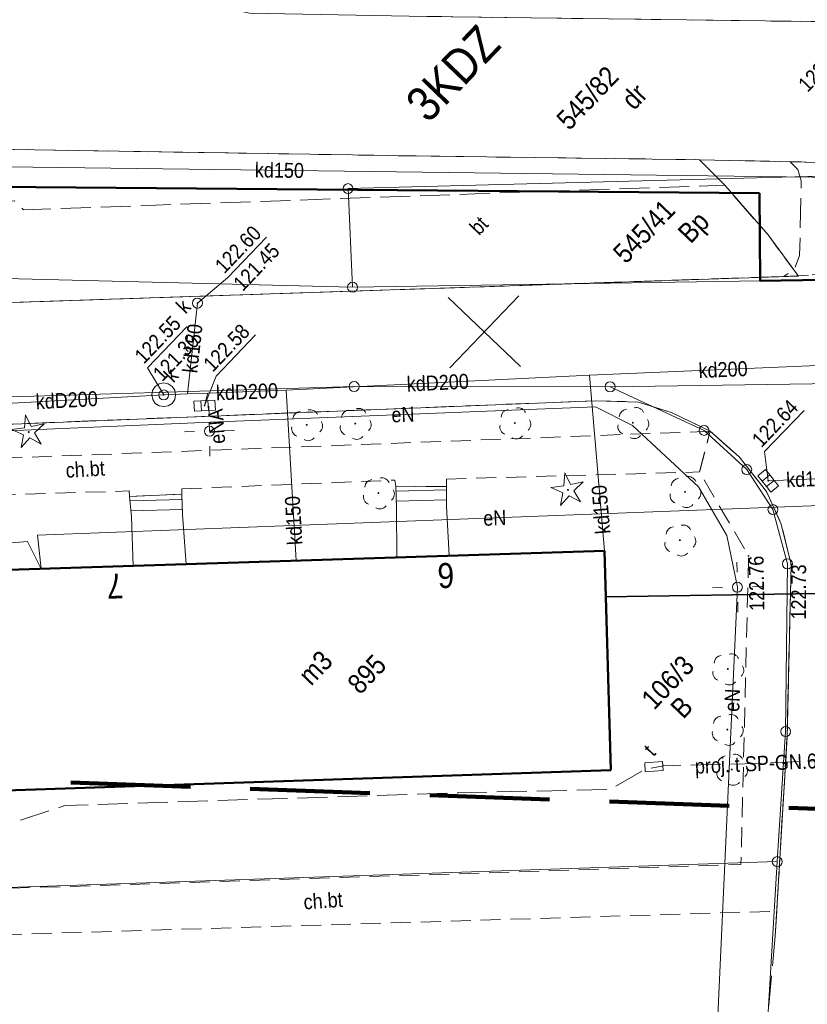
# Model space of a CAD drawing. Extents: x 0 to 6443539, y 0 to 5655063.
# Tile 58 of 64: x 6441197 to 6441237, y 5654780 to 5654830. Entities that reach past the tile are written whole.
import ezdxf
from ezdxf.enums import TextEntityAlignment as Align

# ---------------------------------------------------------------- set-up
doc = ezdxf.new("R2010")
doc.units = 0
doc.header["$MEASUREMENT"] = 0
for name, pattern in [('1.0_0.5', [1.5, 1, -0.5]), ('1.5_0.5', [2, 1.5, -0.5]), ('2', [0.9, 0.6, -0.3]), ('219-500', [0]), ('PRZER3-1', [4, 3, -1])]:
    doc.linetypes.add(name, pattern=pattern)
doc.layers.get('0').update_dxf_attribs({"color": 2, "linetype": 'CONTINUOUS', "lineweight": 5})
for name, color, linetype in [('202-punkt graniczny', 7, 'CONTINUOUS'), ('210-oznaczenie konturu użytku gruntowego', 7, 'CONTINUOUS'), ('211-numer działki ewidencyjnej', 7, 'CONTINUOUS'), ('218-kontur użytku gruntowego', 7, 'CONTINUOUS'), ('219-działka ewidencyjna', 7, 'CONTINUOUS'), ('238-Punkt adresowy budynku', 7, 'CONTINUOUS'), ('312-budynek ewidencyjny', 7, 'CONTINUOUS'), ('312-oznaczenie budynku ewidencyjnego', 7, 'CONTINUOUS'), ('312-oznaczenie budynku ewidencyjnego-Atr117', 7, 'CONTINUOUS'), ('352-schody', 7, 'CONTINUOUS'), ('chodnik', 7, 'CONTINUOUS'), ('chodnik-Atr17', 7, 'CONTINUOUS'), ('drzewo iglaste', 7, 'CONTINUOUS'), ('drzewo liściaste', 7, 'CONTINUOUS'), ('jezdnia', 7, 'CONTINUOUS'), ('komora podziemna', 7, 'CONTINUOUS'), ('kratka ściekowa', 7, 'CONTINUOUS'), ('krawężnik', 7, 'CONTINUOUS'), ('latarnia', 7, 'CONTINUOUS'), ('obszar utwardzony', 7, 'CONTINUOUS'), ('obszar utwardzony-Atr17', 7, 'CONTINUOUS'), ('pikieta sztuczna', 7, 'CONTINUOUS'), ('pikieta sztuczna-Atr2', 7, 'CONTINUOUS'), ('przewód elektroenergetyczny podziemny', 7, 'CONTINUOUS'), ('przewód elektroenergetyczny podziemny-Atr1', 7, 'CONTINUOUS'), ('przewód kanalizacyjny', 7, 'CONTINUOUS'), ('przewód kanalizacyjny-Atr1', 7, 'CONTINUOUS'), ('przewód telekomunikacyjny podziemny - ob. projektowany', 7, 'CONTINUOUS'), ('przewód telekomunikacyjny podziemny - ob. projektowany-Atr1', 7, 'CONTINUOUS'), ('rzedna', 7, 'CONTINUOUS'), ('rzedna-Atr2', 7, 'CONTINUOUS'), ('rzedna-Atr3', 7, 'CONTINUOUS'), ('szafa telekomunikacyjna lub kontener - ob. projektowany', 7, 'CONTINUOUS'), ('szafa telekomunikacyjna lub kontener - ob. projektowany-Atr17', 7, 'CONTINUOUS'), ('właz do komory lub kanału - okrągły', 7, 'CONTINUOUS'), ('właz do komory lub kanału - okrągły-Atr17', 7, 'CONTINUOUS'), ('Zakres', 7, 'CONTINUOUS')]:
    doc.layers.add(name, color=color, linetype=linetype)
doc.layers.add('z - MPZT', color=121, linetype='PRZER3-1', lineweight=18)
doc.layers.add('z -kartowanie', color=1, linetype='CONTINUOUS', lineweight=5)
doc.styles.add('MapaZas', font='geodezja.shx', dxfattribs={"width": 0.9})
doc.linetypes.add('NLZ', pattern='A,3,-1,[35,msgB.shx,S=0.008,R=0,X=-0.5,Y=0],3', length=7)
doc.linetypes.add('OLZ', pattern='A,3,-1,[36,msgB.shx,S=0.008,R=0,X=-0.5,Y=0],3', length=7)

# ---------------------------------------------------------------- blocks, each defined once
blk = doc.blocks.new('202')
at = {"color": 0, "linetype": 'Continuous', "lineweight": 0}
blk.add_circle((0, 0), 0.25, dxfattribs=at)
blk = doc.blocks.new('OP021')
at = {"linetype": 'Continuous', "lineweight": 13}
h = blk.add_hatch(color=0, dxfattribs=at)
edge = h.paths.add_edge_path()
edge.add_arc((0, 0), 0.05, 0, 360)
at = {"color": 0, "linetype": 'Continuous', "lineweight": 13}
for centre, start, end in [((0, 0.4), 49.272, 130.728), ((-0.38, 0.124), 121.308, 202.548), ((0.38, 0.124), 337.452, 58.692), ((-0.235, -0.324), 193.221, 274.871), ((0.235, -0.324), 265.129, 346.779)]:
    blk.add_arc(centre, 0.4, start, end, dxfattribs=at)
blk = doc.blocks.new('PW01')
at = {"linetype": 'Continuous', "lineweight": 13}
h = blk.add_hatch(color=0, dxfattribs=at)
edge = h.paths.add_edge_path()
edge.add_arc((0, 0), 0.045, 0, 360)
blk = doc.blocks.new('SM01')
at = {"color": 0, "linetype": 'Continuous', "lineweight": 13}
for p, q in [((-0.53, 0.531), (-0.883, 0.884)), ((0.531, 0.531), (0.884, 0.884)), ((-0.53, -0.53), (-0.883, -0.883)), ((0.531, -0.53), (0.884, -0.883))]:
    blk.add_line(p, q, dxfattribs=at)
blk.add_circle((0, 0), 0.25, dxfattribs=at)
blk = doc.blocks.new('US05')
at = {"color": 0, "linetype": 'Continuous', "lineweight": 13}
for p, q in [((-0.525, -0.25), (-0.525, 0.25)), ((-0.525, 0.25), (-0.175, 0.25)), ((-0.175, -0.25), (-0.175, 0.25)), ((-0.175, 0.25), (0.175, 0.25)), ((0.175, -0.25), (0.175, 0.25)), ((0.175, 0.25), (0.525, 0.25)), ((0.525, -0.25), (0.525, 0.25)), ((-0.525, -0.25), (-0.175, -0.25)), ((-0.175, -0.25), (0.175, -0.25)), ((0.175, -0.25), (0.525, -0.25))]:
    blk.add_line(p, q, dxfattribs=at)
blk = doc.blocks.new('US22')
at = {"color": 0, "linetype": 'Continuous', "lineweight": 13}
blk.add_circle((0, 0), 0.25, dxfattribs=at)
blk = doc.blocks.new('OP011')
at = {"linetype": 'Continuous', "lineweight": 13}
h = blk.add_hatch(color=0, dxfattribs=at)
edge = h.paths.add_edge_path()
edge.add_arc((0, 0), 0.05, 0, 360)
at = {"color": 0, "linetype": 'Continuous', "lineweight": 13}
for p, q in [((-0.283, 0.093), (-0.512, 0.706)), ((-0.512, 0.706), (0, 0.299)), ((0, 0.299), (0.512, 0.706)), ((0.512, 0.706), (0.283, 0.093)), ((-0.828, -0.268), (-0.283, 0.093)), ((0.283, 0.093), (0.828, -0.268)), ((-0.175, -0.24), (-0.828, -0.268)), ((0, -0.87), (-0.175, -0.24)), ((0.175, -0.24), (0, -0.87)), ((0.828, -0.268), (0.175, -0.24))]:
    blk.add_line(p, q, dxfattribs=at)

msp = doc.modelspace()

# ---------------------------------------------------------------- linework, layer by layer
at = {"color": 0, "lineweight": 13}
for p, q in [((6441222.297, 5654812.246), (6441218.685, 5654815.704)), ((6441222.297, 5654812.246), (6441218.685, 5654815.704)), ((6441218.762, 5654812.169), (6441222.22, 5654815.781)), ((6441218.762, 5654812.169), (6441222.22, 5654815.781))]:
    msp.add_line(p, q, dxfattribs=at)
at = {"layer": '218-kontur użytku gruntowego', "color": 3, "linetype": 'Continuous', "lineweight": 13, "flags": 128}
for points in [[(6441254.601, 5654822.225), (6441213.659, 5654821.154)], [(6441213.659, 5654821.154), (6441254.601, 5654822.225)], [(6441213.659, 5654821.154), (6441213.886, 5654816.215)], [(6441213.886, 5654816.215), (6441213.659, 5654821.154)], [(6441213.886, 5654816.215), (6441254.802, 5654816.854)], [(6441254.802, 5654816.854), (6441213.886, 5654816.215)], [(6441213.965, 5654811.238), (6441192.924, 5654810.605)], [(6441192.924, 5654810.605), (6441213.965, 5654811.238)], [(6441226.789, 5654811.226), (6441213.965, 5654811.238)], [(6441213.965, 5654811.238), (6441226.789, 5654811.226)], [(6441231.497, 5654809.043), (6441226.789, 5654811.226)], [(6441226.789, 5654811.226), (6441231.497, 5654809.043)], [(6441233.633, 5654807.081), (6441231.497, 5654809.043)], [(6441231.497, 5654809.043), (6441233.633, 5654807.081)], [(6441234.949, 5654805.073), (6441233.633, 5654807.081)], [(6441233.633, 5654807.081), (6441234.949, 5654805.073)], [(6441235.673, 5654802.358), (6441234.949, 5654805.073)], [(6441234.949, 5654805.073), (6441235.673, 5654802.358)], [(6441235.586, 5654793.954), (6441235.673, 5654802.358)], [(6441235.673, 5654802.358), (6441235.586, 5654793.954)], [(6441235.162, 5654787.438), (6441235.586, 5654793.954)], [(6441235.586, 5654793.954), (6441235.162, 5654787.438)], [(6441233.55, 5654760.626), (6441235.162, 5654787.438)], [(6441235.162, 5654787.438), (6441233.55, 5654760.626)]]:
    msp.add_lwpolyline(points, dxfattribs=at)
at = {"layer": '219-działka ewidencyjna', "color": 3, "linetype": '219-500', "lineweight": 13, "flags": 128}
for points in [[(6441254.601, 5654822.225), (6441213.659, 5654821.154)], [(6441213.886, 5654816.215), (6441213.659, 5654821.154)], [(6441213.886, 5654816.215), (6441130.262, 5654818.301)], [(6441213.886, 5654816.215), (6441254.802, 5654816.854)], [(6441213.965, 5654811.238), (6441192.924, 5654810.605)], [(6441226.789, 5654811.226), (6441213.965, 5654811.238)], [(6441249.294, 5654811.565), (6441226.789, 5654811.226)], [(6441226.789, 5654811.226), (6441231.497, 5654809.043)], [(6441231.497, 5654809.043), (6441233.633, 5654807.081)], [(6441233.633, 5654807.081), (6441234.949, 5654805.073)], [(6441234.949, 5654805.073), (6441235.673, 5654802.358)], [(6441235.673, 5654802.358), (6441235.586, 5654793.954)], [(6441235.162, 5654787.438), (6441235.586, 5654793.954)], [(6441193.64, 5654786.05), (6441235.162, 5654787.438)], [(6441235.162, 5654787.438), (6441233.55, 5654760.626)]]:
    msp.add_lwpolyline(points, dxfattribs=at)
at = {"layer": '312-budynek ewidencyjny', "color": 7, "linetype": 'Continuous', "lineweight": 50, "flags": 128}
for points in [[(6441195.048, 5654802.008), (6441226.507, 5654803.008)], [(6441226.507, 5654803.008), (6441226.823, 5654792.017)], [(6441226.823, 5654792.017), (6441195.492, 5654790.963)]]:
    msp.add_lwpolyline(points, dxfattribs=at)
at = {"layer": '352-schody', "color": 7, "linetype": 'Continuous', "lineweight": 13, "flags": 128}
for points in [[(6441216.061, 5654806.241), (6441218.594, 5654806.225), (6441218.586, 5654805.249), (6441218.732, 5654802.769), (6441216.103, 5654802.684), (6441216.092, 5654805.159)], [(6441216.061, 5654806.241), (6441218.594, 5654806.225), (6441218.586, 5654805.249), (6441218.732, 5654802.769), (6441216.103, 5654802.684), (6441216.092, 5654805.159)], [(6441202.719, 5654805.739), (6441205.34, 5654805.846), (6441205.369, 5654804.835), (6441205.544, 5654802.342), (6441202.893, 5654802.249), (6441202.805, 5654804.716)], [(6441202.719, 5654805.739), (6441205.34, 5654805.846), (6441205.369, 5654804.835), (6441205.544, 5654802.342), (6441202.893, 5654802.249), (6441202.805, 5654804.716)]]:
    msp.add_lwpolyline(points, close=True, dxfattribs=at)
for points in [[(6441216.068, 5654805.99), (6441218.593, 5654806.062)], [(6441205.348, 5654805.585), (6441202.738, 5654805.509)], [(6441216.082, 5654805.491), (6441218.589, 5654805.562)], [(6441205.363, 5654805.085), (6441202.78, 5654805.011)]]:
    msp.add_lwpolyline(points, dxfattribs=at)
at = {"layer": 'chodnik', "color": 7, "linetype": '1.0_0.5', "lineweight": 13}
for p, q in [((6441231.802, 5654809), (6441171.839, 5654806.718)), ((6441231.273, 5654806.959), (6441231.802, 5654809)), ((6441218.585, 5654806.606), (6441231.273, 5654806.959)), ((6441205.335, 5654806.114), (6441216.012, 5654806.551)), ((6441216.012, 5654806.551), (6441216.061, 5654806.241)), ((6441216.061, 5654806.241), (6441218.594, 5654806.225)), ((6441218.594, 5654806.225), (6441218.585, 5654806.606)), ((6441193.008, 5654805.72), (6441202.699, 5654806.008)), ((6441202.699, 5654806.008), (6441202.719, 5654805.739)), ((6441202.719, 5654805.739), (6441205.34, 5654805.846)), ((6441205.34, 5654805.846), (6441205.335, 5654806.114))]:
    msp.add_line(p, q, dxfattribs=at)
at = {"layer": 'chodnik', "color": 7, "linetype": '1.0_0.5', "lineweight": 13, "flags": 128}
msp.add_lwpolyline([(6441233.251, 5654807.723), (6441231.802, 5654809), (6441231.273, 5654806.959), (6441233.727, 5654802.755), (6441233.347, 5654787.292), (6441193.535, 5654785.998), (6441193.008, 5654805.72), (6441190.797, 5654804.279), (6441191.372, 5654786.574), (6441170.717, 5654786.027), (6441168.952, 5654787.192), (6441169.063, 5654783.707), (6441191.425, 5654784.446), (6441192.331, 5654765.164), (6441199.253, 5654760.031), (6441200.954, 5654761.199), (6441194.163, 5654766.442), (6441193.57, 5654783.693), (6441235.138, 5654784.955), (6441235.656, 5654793.68), (6441235.865, 5654802.327), (6441235.368, 5654804.339), (6441234.618, 5654805.985)], close=True, dxfattribs=at)
at = {"layer": 'jezdnia', "color": 7, "linetype": '1.5_0.5', "lineweight": 13}
for points in [[(6441272.347, 5654829.038), (6441217.602, 5654829.784)], [(6441153.366, 5654823.66), (6441168.178, 5654823.571), (6441217.068, 5654822.791), (6441231.274, 5654822.604)], [(6441231.274, 5654822.604), (6441235.817, 5654822.504), (6441243.48, 5654822.324), (6441244.329, 5654822.314), (6441248.566, 5654822.286), (6441249.5, 5654822.277), (6441254.444, 5654822.279), (6441272.347, 5654822.022)], [(6441240.469, 5654754.671), (6441240.998, 5654768.793), (6441241.097, 5654771.716), (6441241.349, 5654781.942), (6441241.434, 5654784.865), (6441241.935, 5654802.55), (6441242.239, 5654804.53), (6441243.369, 5654807.547), (6441243.399, 5654809.414), (6441243.471, 5654815.244), (6441242.709, 5654815.489), (6441242.406, 5654816.098), (6441242.397, 5654817.159), (6441235.489, 5654816.754)], [(6441235.489, 5654816.754), (6441215.777, 5654816.08), (6441165.102, 5654814.402), (6441163.965, 5654814.342), (6441161.873, 5654814.282), (6441138.33, 5654813.829)], [(6441156.845, 5654808.048), (6441159.05, 5654807.46), (6441160.926, 5654806.383), (6441171.839, 5654806.718), (6441173.548, 5654807.823), (6441175.605, 5654808.511), (6441226.054, 5654810.531), (6441228.22, 5654810.465), (6441229.907, 5654809.928), (6441231.802, 5654809), (6441233.251, 5654807.723), (6441234.618, 5654805.985), (6441235.368, 5654804.339), (6441235.865, 5654802.327), (6441235.656, 5654793.68), (6441235.138, 5654784.955), (6441235.066, 5654783.708), (6441234.476, 5654777.295), (6441233.728, 5654761.563), (6441233.664, 5654760.571), (6441228.839, 5654759.045), (6441228.596, 5654754.671)]]:
    msp.add_lwpolyline(points, dxfattribs=at)
at = {"layer": 'jezdnia', "color": 7, "linetype": '1.5_0.5', "lineweight": 13, "flags": 128}
msp.add_lwpolyline([(6441235.817, 5654822.504), (6441236.2, 5654822.11), (6441236.368, 5654821.547), (6441236.286, 5654817.804), (6441236.012, 5654817.098), (6441235.489, 5654816.754), (6441242.397, 5654817.159), (6441242.538, 5654821.412), (6441242.779, 5654822.068), (6441243.48, 5654822.324)], close=True, dxfattribs=at)
at = {"layer": 'komora podziemna', "color": 32, "linetype": 'Continuous', "lineweight": 13, "flags": 128}
msp.add_lwpolyline([(6441204.655, 5654811.376), (6441204.849, 5654811.246), (6441204.98, 5654811.05), (6441205.02, 5654810.832), (6441204.976, 5654810.598), (6441204.853, 5654810.397), (6441204.65, 5654810.272), (6441204.432, 5654810.232), (6441204.205, 5654810.27), (6441204.004, 5654810.393), (6441203.88, 5654810.595), (6441203.832, 5654810.82), (6441203.87, 5654811.048), (6441204, 5654811.241), (6441204.195, 5654811.373), (6441204.42, 5654811.42)], close=True, dxfattribs=at)
at = {"layer": 'krawężnik', "color": 7, "linetype": 'Continuous', "lineweight": 13}
msp.add_lwpolyline([(6441272.347, 5654829.073), (6441217.602, 5654829.784), (6441208.722, 5654829.952), (6441208.331, 5654830.035), (6441207.94, 5654830.147), (6441207.562, 5654830.288), (6441207.191, 5654830.449), (6441206.84, 5654830.633), (6441206.496, 5654830.852), (6441206.173, 5654831.078), (6441205.856, 5654831.34), (6441205.567, 5654831.616), (6441205.292, 5654831.908), (6441205.038, 5654832.22), (6441204.811, 5654832.548), (6441204.606, 5654832.897), (6441204.477, 5654833.312), (6441204.354, 5654833.733), (6441204.26, 5654834.156), (6441204.166, 5654834.578), (6441204.1, 5654835.015), (6441204.076, 5654835.163), (6441204.178, 5654838.914), (6441204.666, 5654838.931)], dxfattribs=at)
at = {"layer": 'krawężnik', "color": 7, "linetype": 'Continuous', "lineweight": 13, "flags": 128}
for points in [[(6441168.178, 5654823.571), (6441217.068, 5654822.791), (6441231.274, 5654822.604)], [(6441231.274, 5654822.604), (6441232.539, 5654821.323), (6441234.701, 5654818.838), (6441236.231, 5654816.777), (6441215.777, 5654816.08), (6441165.102, 5654814.402)], [(6441243.48, 5654822.324), (6441231.274, 5654822.604)], [(6441231.802, 5654809), (6441229.907, 5654809.928), (6441228.22, 5654810.465), (6441226.054, 5654810.531), (6441175.605, 5654808.511), (6441173.548, 5654807.823), (6441171.839, 5654806.718), (6441170.709, 5654805.682), (6441169.804, 5654804.361)], [(6441235.066, 5654783.708), (6441235.656, 5654793.68), (6441235.865, 5654802.327), (6441235.368, 5654804.339), (6441234.618, 5654805.985), (6441233.251, 5654807.723), (6441231.802, 5654809)]]:
    msp.add_lwpolyline(points, dxfattribs=at)
at = {"layer": 'obszar utwardzony', "color": 7, "linetype": '1.5_0.5', "lineweight": 13, "flags": 128}
msp.add_lwpolyline([(6441196.945, 5654820.545), (6441164.906, 5654819.532), (6441165.102, 5654814.402), (6441215.777, 5654816.08), (6441236.231, 5654816.777), (6441234.701, 5654818.838), (6441232.539, 5654821.323), (6441216.892, 5654820.786), (6441197.393, 5654820.088)], close=True, dxfattribs=at)
at = {"layer": 'przewód elektroenergetyczny podziemny', "color": 1, "linetype": 'Continuous', "lineweight": 13, "flags": 128}
for points in [[(6441233.166, 5654801.186), (6441232.637, 5654803.771), (6441231.226, 5654806.215), (6441227.913, 5654809.291), (6441226.053, 5654810.227), (6441206.769, 5654809.448), (6441190.757, 5654808.776), (6441179.371, 5654808.063)], [(6441198.285, 5654802.107), (6441198.107, 5654803.786), (6441243.915, 5654805.529), (6441244.381, 5654796.082), (6441245.141, 5654780.914)], [(6441198.285, 5654802.107), (6441197.605, 5654803.478), (6441193.891, 5654803.157), (6441195.082, 5654784.115), (6441176.074, 5654783.279), (6441176.471, 5654777.071)], [(6441232.095, 5654777.526), (6441233.166, 5654801.186)]]:
    msp.add_lwpolyline(points, dxfattribs=at)
at = {"layer": 'przewód kanalizacyjny', "color": 34, "linetype": 'Continuous', "lineweight": 13, "flags": 128}
for points in [[(6441239.398, 5654822.716), (6441239.519, 5654821.701), (6441180.927, 5654822.44)], [(6441205.613, 5654810.873), (6441206.116, 5654815.418)], [(6441239.148, 5654812.378), (6441225.751, 5654811.805)], [(6441225.751, 5654811.805), (6441210.553, 5654811.058)], [(6441225.751, 5654811.805), (6441226.507, 5654803.008)], [(6441204.426, 5654810.819), (6441194.706, 5654810.297)], [(6441204.426, 5654810.819), (6441205.613, 5654810.873)], [(6441205.613, 5654810.873), (6441206.638, 5654810.902)], [(6441206.638, 5654810.902), (6441206.475, 5654810.284)], [(6441210.553, 5654811.058), (6441206.638, 5654810.902)], [(6441210.553, 5654811.058), (6441211.057, 5654802.518)], [(6441234.713, 5654806.517), (6441238.96, 5654806.701)]]:
    msp.add_lwpolyline(points, dxfattribs=at)
at = {"layer": 'przewód telekomunikacyjny podziemny - ob. projektowany', "color": 30, "linetype": '1.5_0.5', "lineweight": 13, "flags": 128}
msp.add_lwpolyline([(6441197.249, 5654789.516), (6441199.469, 5654790.243), (6441219.195, 5654790.89), (6441226.787, 5654791.054), (6441228.541, 5654792.061), (6441229.463, 5654792.244), (6441234.256, 5654792.362), (6441243.053, 5654792.758), (6441246.505, 5654793.702), (6441248.411, 5654794.218), (6441249.644, 5654794.435), (6441257.904, 5654794.473), (6441258.964, 5654794.177), (6441262.541, 5654791.666), (6441270.944, 5654791.608)], dxfattribs=at)
at = {"layer": 'rzedna-Atr2', "color": 7, "lineweight": 13, "flags": 128}
for points in [[(6441206.116, 5654815.418), (6441207.63, 5654816.695), (6441209.579, 5654818.73)], [(6441204.426, 5654810.819), (6441203.605, 5654812.173), (6441205.579, 5654814.235)]]:
    msp.add_lwpolyline(points, dxfattribs=at)
at = {"layer": 'rzedna-Atr2', "color": 34, "lineweight": 13, "flags": 128}
for points in [[(6441206.475, 5654810.284), (6441207.051, 5654811.767), (6441209.025, 5654813.829)], [(6441234.713, 5654806.517), (6441234.533, 5654807.978), (6441236.507, 5654810.039)]]:
    msp.add_lwpolyline(points, dxfattribs=at)
at = {"layer": 'szafa telekomunikacyjna lub kontener - ob. projektowany', "color": 30, "linetype": 'Continuous', "lineweight": 13, "flags": 128}
msp.add_lwpolyline([(6441228.55, 5654791.941), (6441228.526, 5654792.393), (6441229.423, 5654792.448), (6441229.447, 5654791.996)], close=True, dxfattribs=at)
at = {"layer": 'z - MPZT', "linetype": 'Continuous', "lineweight": 50}
msp.add_line((6441146.877, 5654821.659), (6441234.269, 5654820.933), dxfattribs=at)
at = {"layer": 'z - MPZT', "linetype": 'NLZ', "lineweight": 35}
msp.add_line((6441195.048, 5654802.008), (6441226.507, 5654803.008), dxfattribs=at)
at = {"layer": 'z - MPZT', "linetype": 'Continuous', "lineweight": 50}
msp.add_lwpolyline([(6441234.269, 5654820.933), (6441234.315, 5654816.535), (6441251.241, 5654816.799)], dxfattribs=at)
at = {"layer": 'z - MPZT', "linetype": 'NLZ', "lineweight": 35}
msp.add_lwpolyline([(6441226.5, 5654803.008), (6441226.573, 5654800.707), (6441247.713, 5654801.041)], dxfattribs=at)
at = {"layer": 'z -kartowanie', "color": 1, "linetype": 'Continuous', "lineweight": 18, "flags": 128}
msp.add_lwpolyline([(6441206.715, 5654809.002), (6441206.696, 5654809.445)], dxfattribs=at)
at = {"layer": 'Zakres', "color": 6, "linetype": '2', "lineweight": 100, "ltscale": 10, "flags": 128}
msp.add_lwpolyline([(6441115.162, 5654868.911), (6441103.796, 5654794.812), (6441245.253, 5654789.792), (6441257.171, 5654844.298), (6441175.823, 5654844.523), (6441180.089, 5654866.329)], close=True, dxfattribs=at)

# ---------------------------------------------------------------- block references
at = {"layer": '202-punkt graniczny', "color": 3, "linetype": 'Continuous', "lineweight": 13, "rotation": 46.24115728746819}
for p in [(6441213.659, 5654821.154), (6441213.886, 5654816.215), (6441213.965, 5654811.238), (6441226.789, 5654811.226), (6441231.497, 5654809.043), (6441233.633, 5654807.081), (6441234.949, 5654805.073), (6441235.673, 5654802.358), (6441235.586, 5654793.954), (6441235.162, 5654787.438)]:
    msp.add_blockref('202', p, dxfattribs=at)
at = {"layer": 'drzewo iglaste', "color": 94, "linetype": 'Continuous', "lineweight": 13, "rotation": 46.24115728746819}
for p in [(6441197.663, 5654808.961), (6441224.68, 5654806.06)]:
    msp.add_blockref('OP011', p, dxfattribs=at)
at = {"layer": 'drzewo liściaste', "color": 94, "linetype": 'Continuous', "lineweight": 13, "rotation": 46.24115728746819}
for p in [(6441211.588, 5654809.319), (6441214.02, 5654809.386), (6441222.018, 5654809.411), (6441227.931, 5654809.426), (6441215.184, 5654805.903), (6441230.545, 5654805.967), (6441230.286, 5654803.543), (6441232.689, 5654797.088), (6441232.663, 5654794.053), (6441232.883, 5654792.056)]:
    msp.add_blockref('OP021', p, dxfattribs=at)
at = {"layer": 'kratka ściekowa', "color": 34, "linetype": 'Continuous', "lineweight": 13}
for p, rotation in [((6441206.475, 5654810.284), 2.861157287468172), ((6441234.713, 5654806.517), 128.4111572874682)]:
    msp.add_blockref('US05', p, dxfattribs=dict(at, rotation=rotation))
at = {"layer": 'latarnia', "color": 7, "linetype": 'Continuous', "lineweight": 13, "rotation": 46.24115728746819}
msp.add_blockref('SM01', (6441233.166, 5654801.186), dxfattribs=at)
at = {"layer": 'pikieta sztuczna', "color": 7, "linetype": 'Continuous', "lineweight": 13, "rotation": 46.24115728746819}
for p in [(6441233.727, 5654802.755), (6441235.865, 5654802.327)]:
    msp.add_blockref('PW01', p, dxfattribs=at)
at = {"layer": 'rzedna', "color": 34, "linetype": 'Continuous', "lineweight": 13, "rotation": 46.24115728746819}
for p in [(6441206.116, 5654815.418), (6441204.426, 5654810.819), (6441206.475, 5654810.284), (6441234.713, 5654806.517)]:
    msp.add_blockref('PW01', p, dxfattribs=at)
at = {"layer": 'właz do komory lub kanału - okrągły', "color": 7, "linetype": 'Continuous', "lineweight": 13, "rotation": 46.24115728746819}
for p in [(6441206.116, 5654815.418), (6441204.426, 5654810.819)]:
    msp.add_blockref('US22', p, dxfattribs=at)
at = {"layer": 'z -kartowanie', "color": 7, "linetype": 'Continuous', "lineweight": 18, "rotation": 46.24115728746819}
msp.add_blockref('SM01', (6441206.715, 5654809.002), dxfattribs=at)

# ---------------------------------------------------------------- texts
at = {"layer": '210-oznaczenie konturu użytku gruntowego', "color": 3, "linetype": 'Continuous', "lineweight": 13, "style": 'MapaZas', "width": 0.9}
for s, p in [('dr', (6441227.989, 5654825.036)), ('Bp', (6441230.822, 5654818.35)), ('B', (6441230.454, 5654794.539))]:
    msp.add_text(s, height=1, rotation=46.2412, dxfattribs=at).set_placement(p)
at = {"layer": '211-numer działki ewidencyjnej', "color": 3, "linetype": 'Continuous', "lineweight": 13, "style": 'MapaZas', "width": 0.9}
for s, p in [('545/82', (6441224.743, 5654824.026)), ('545/41', (6441227.576, 5654817.34)), ('106/3', (6441228.993, 5654794.992))]:
    msp.add_text(s, height=1, rotation=46.2412, dxfattribs=at).set_placement(p)
at = {"layer": '238-Punkt adresowy budynku', "color": 7, "linetype": 'Continuous', "lineweight": 13, "style": 'MapaZas', "width": 0.9}
for s, p in [('6', (6441218.542, 5654802.397)), ('7', (6441201.975, 5654801.869))]:
    msp.add_text(s, height=1.25, rotation=181.8202, dxfattribs=at).set_placement(p, align=Align.CENTER)
at = {"layer": '312-oznaczenie budynku ewidencyjnego', "color": 7, "linetype": 'Continuous', "lineweight": 13, "style": 'MapaZas', "width": 0.9}
msp.add_text('895', height=1, rotation=46.2412, dxfattribs=at).set_placement((6441213.543, 5654796.454), align=Align.TOP_LEFT)
at = {"layer": '312-oznaczenie budynku ewidencyjnego-Atr117', "color": 7, "lineweight": 13, "style": 'MapaZas', "width": 0.9}
msp.add_text('m3', height=1, rotation=46.2412, dxfattribs=at).set_placement((6441211.809, 5654796.204))
at = {"layer": 'chodnik-Atr17', "color": 7, "lineweight": 13, "style": 'MapaZas', "width": 0.9}
for rotation, p in [(3.3622, (6441200.49, 5654807.098)), (3.9672, (6441212.409, 5654785.481))]:
    msp.add_text('ch.bt', height=0.75, rotation=rotation, dxfattribs=at).set_placement(p, align=Align.MIDDLE_CENTER)
at = {"layer": 'obszar utwardzony-Atr17', "color": 7, "lineweight": 13, "style": 'MapaZas', "width": 0.9}
msp.add_text('bt', height=0.75, rotation=46.2412, dxfattribs=at).set_placement((6441220.224, 5654818.772))
at = {"layer": 'pikieta sztuczna-Atr2', "color": 7, "lineweight": 13, "style": 'MapaZas', "width": 0.9}
for s, rotation, p in [('122.76', 91.0212, (6441233.727, 5654802.755)), ('122.73', 89.8602, (6441235.865, 5654802.327))]:
    msp.add_text(s, height=0.75, rotation=rotation, dxfattribs=at).set_placement(p, align=Align.TOP_RIGHT)
at = {"layer": 'przewód elektroenergetyczny podziemny-Atr1', "color": 1, "lineweight": 13, "style": 'MapaZas', "width": 0.9}
for s, rotation, p in [('eN', 2.3112, (6441216.408, 5654809.841)), ('eNA', 94.4386, (6441207.072, 5654809.245)), ('eN', 2.1782, (6441221.011, 5654804.657)), ('eN', 87.4112, (6441232.907, 5654795.523))]:
    msp.add_text(s, height=0.75, rotation=rotation, dxfattribs=at).set_placement(p, align=Align.MIDDLE_CENTER)
at = {"layer": 'przewód kanalizacyjny-Atr1', "color": 34, "lineweight": 13, "style": 'MapaZas', "width": 0.9}
for s, rotation, p in [('kd150', 359.2772, (6441210.223, 5654822.077)), ('kd150', 83.6872, (6441205.868, 5654813.149)), ('kd200', 2.4492, (6441232.449, 5654812.091)), ('kdD200', 2.8122, (6441218.155, 5654811.435)), ('kdD200', 2.2752, (6441208.596, 5654810.98)), ('kdD200', 3.0722, (6441199.566, 5654810.558)), ('kd150', 2.4802, (6441236.84, 5654806.613)), ('kd150', 94.9102, (6441226.328, 5654805.077)), ('kd150', 93.3712, (6441210.935, 5654804.531))]:
    msp.add_text(s, height=0.75, rotation=rotation, dxfattribs=at).set_placement(p, align=Align.MIDDLE_CENTER)
at = {"layer": 'przewód telekomunikacyjny podziemny - ob. projektowany-Atr1', "color": 30, "lineweight": 13, "style": 'MapaZas', "width": 0.9}
msp.add_text('proj. t SP-GN.6630.2242.2015', height=0.75, rotation=2.5702, dxfattribs=at).set_placement((6441237.103, 5654792.487), align=Align.MIDDLE_CENTER)
at = {"layer": 'rzedna-Atr2', "color": 34, "lineweight": 13, "style": 'MapaZas', "width": 0.9}
for s, p in [('122.79', (6441236.849, 5654825.791)), ('122.58', (6441207.045, 5654811.773)), ('122.64', (6441234.527, 5654807.983))]:
    msp.add_text(s, height=0.75, rotation=46.2412, dxfattribs=at).set_placement(p, align=Align.BOTTOM_LEFT)
at = {"layer": 'rzedna-Atr2', "color": 7, "lineweight": 13, "style": 'MapaZas', "width": 0.9}
for s, p in [('122.60', (6441207.625, 5654816.701)), ('122.55', (6441203.599, 5654812.179))]:
    msp.add_text(s, height=0.75, rotation=46.2412, dxfattribs=at).set_placement(p, align=Align.BOTTOM_LEFT)
at = {"layer": 'rzedna-Atr3', "color": 7, "lineweight": 13, "style": 'MapaZas', "width": 0.9}
for s, p in [('121.45', (6441208.546, 5654815.818)), ('121.30', (6441204.52, 5654811.297))]:
    msp.add_text(s, height=0.75, rotation=46.2412, dxfattribs=at).set_placement(p, align=Align.BOTTOM_LEFT)
at = {"layer": 'szafa telekomunikacyjna lub kontener - ob. projektowany-Atr17', "color": 30, "lineweight": 13, "style": 'MapaZas', "width": 0.9}
msp.add_text('t', height=0.75, rotation=46.2412, dxfattribs=at).set_placement((6441228.952, 5654792.664))
at = {"layer": 'właz do komory lub kanału - okrągły-Atr17', "color": 7, "lineweight": 13, "style": 'MapaZas', "width": 0.9}
for p in [(6441205.52, 5654814.839), (6441204.909, 5654811.395)]:
    msp.add_text('k', height=0.75, rotation=46.2412, dxfattribs=at).set_placement(p)
at = {"layer": 'z - MPZT', "linetype": 'OLZ', "lineweight": 35, "style": 'MapaZas', "width": 0.9}
msp.add_text('3KDZ', height=1.75, rotation=46.201, dxfattribs=at).set_placement((6441218.909, 5654826.933), align=Align.MIDDLE)

doc.saveas('drawing.dxf')
